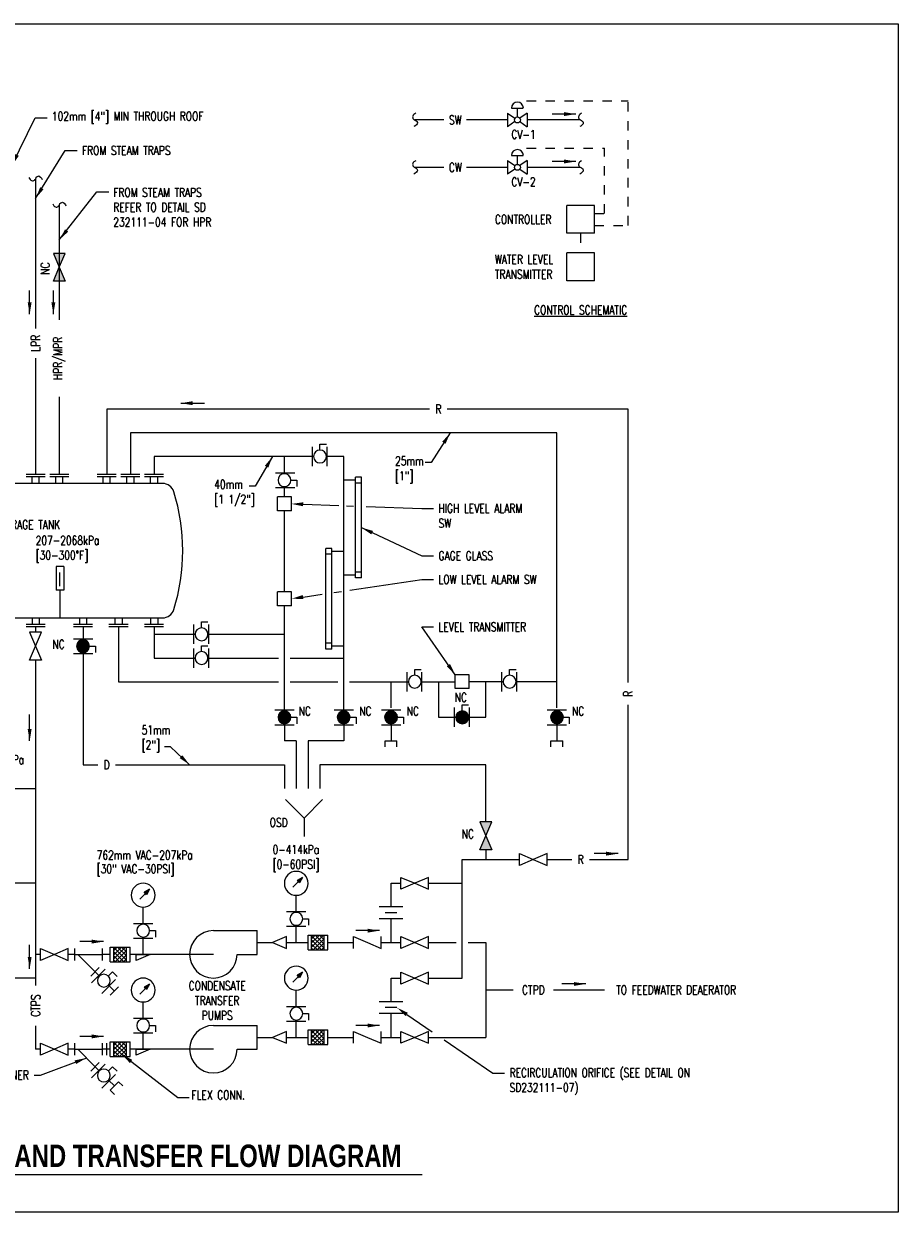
# Model space of a CAD drawing. Header units: feet. Extents: x -1.7 to 16.7, y 0.2 to 12.7.
# Tile 2 of 2: x 7.4 to 16.7, y 0.2 to 12.7. Entities that reach past the tile are written whole.
import ezdxf

# ---------------------------------------------------------------- set-up
doc = ezdxf.new("R2010")
doc.units = ezdxf.units.FT
doc.header["$LTSCALE"] = 0.5
doc.header["$MEASUREMENT"] = 0
doc.linetypes.add('HIDDEN2', pattern=[0.1875, 0.125, -0.0625])
doc.layers.add('G-ANNO-NPLT', color=7, linetype='CONTINUOUS', plot=False)
for name, color, linetype in [('M-DETL-HEVY', 5, 'CONTINUOUS'), ('M-DETL-MEDM', 4, 'CONTINUOUS'), ('M-DETL-TEXT', 2, 'CONTINUOUS'), ('M-DETL-THIN', 2, 'CONTINUOUS')]:
    doc.layers.add(name, color=color, linetype=linetype)
doc.styles.add('BOLD', font='bold.shx', dxfattribs={"width": 0.9})
doc.styles.add('ROMANS', font='romans.shx', dxfattribs={"width": 0.75})
doc.dimstyles.new('VA-Lead', dxfattribs={"dimtxt": 0.09375, "dimasz": 0.125, "dimexe": 0.125, "dimexo": 0.03125, "dimgap": 0.02, "dimtad": 1, "dimdec": 5, "dimzin": 0, "dimdsep": 46, "dimlunit": 4, "dimtxsty": 'ROMANS', "dimcen": 0.125, "dimclrd": 256, "dimclre": 256, "dimclrt": 256, "dimadec": 0, "dimazin": 0, "dimtfac": 1, "dimtdec": 5, "dimtofl": 0, "dimtmove": 0, "dimatfit": 3, "dimfxl": 1, "dimfrac": 2, "dimtolj": 1, "dimtzin": 0, "dimlwd": -1, "dimlwe": -1, "dimarcsym": 0})

msp = doc.modelspace()

# ---------------------------------------------------------------- hatches: boundary and pattern name
at = {"layer": 'M-DETL-MEDM', "linetype": 'ByBlock'}
h = msp.add_hatch(color=256, dxfattribs=at)
h.paths.add_polyline_path([(7.8, 10.17), (7.737, 10.024), (7.862, 10.024)])
h.paths.add_polyline_path([(7.737, 10.316), (7.8, 10.17), (7.862, 10.316)])
for points in [[(8.05, 6.242, 1), (8.05, 6.106, 1)], [(10.175, 5.492, 1), (10.175, 5.356, 1)], [(10.8, 5.492, 1), (10.8, 5.356, 1)], [(11.3, 5.492, 1), (11.3, 5.356, 1)], [(11.982, 5.424, 1), (12.118, 5.424, 1)], [(13.05, 5.492, 1), (13.05, 5.356, 1)]]:
    msp.add_hatch(color=256, dxfattribs=at).paths.add_polyline_path(points)
h = msp.add_hatch(color=256, dxfattribs=at)
h.paths.add_polyline_path([(12.3, 4.174), (12.237, 4.028), (12.362, 4.028)])
h.paths.add_polyline_path([(12.362, 4.32), (12.237, 4.32), (12.3, 4.174)])
at = {"layer": 'M-DETL-MEDM'}
h = msp.add_hatch(dxfattribs=at)
h.set_pattern_fill('NET', color=256, scale=0.25, angle=45, style=0)
h.set_pattern_definition([(45, (8.577118, -0.73986), (-0.02209709, 0.02209709), []), (135, (8.577118, -0.73986), (-0.02209709, -0.02209709), [])])
h.paths.add_polyline_path([(10.462, 2.972), (10.594, 2.972), (10.594, 3.127), (10.462, 3.127)])
h = msp.add_hatch(dxfattribs=at)
h.set_pattern_fill('NET', color=256, scale=0.25, angle=45, style=0)
h.set_pattern_definition([(45, (6.489844, -0.864984), (-0.02209709, 0.02209709), []), (135, (6.489844, -0.864984), (-0.02209709, -0.02209709), [])])
h.paths.add_polyline_path([(8.374, 2.846), (8.507, 2.846), (8.507, 3.001), (8.374, 3.001)])
h = msp.add_hatch(dxfattribs=at)
h.set_pattern_fill('NET', color=256, scale=0.25, angle=45, style=0)
h.set_pattern_definition([(45, (8.577118, -1.73986), (-0.02209709, 0.02209709), []), (135, (8.577118, -1.73986), (-0.02209709, -0.02209709), [])])
h.paths.add_polyline_path([(10.462, 1.972), (10.594, 1.972), (10.594, 2.127), (10.462, 2.127)])
h = msp.add_hatch(dxfattribs=at)
h.set_pattern_fill('NET', color=256, scale=0.25, angle=45, style=0)
h.set_pattern_definition([(45, (6.489844, -1.864984), (-0.02209709, 0.02209709), []), (135, (6.489844, -1.864984), (-0.02209709, -0.02209709), [])])
h.paths.add_polyline_path([(8.374, 1.846), (8.507, 1.846), (8.507, 2.001), (8.374, 2.001)])

# ---------------------------------------------------------------- linework, layer by layer
at = {"layer": 'G-ANNO-NPLT', "color": 6}
msp.add_lwpolyline([(-1.674, 12.737), (16.65, 12.737), (16.65, 0.205), (-1.674, 0.205)], close=True, dxfattribs=at)
at = {"layer": 'M-DETL-HEVY'}
for p, q in [((7.65, 7.984), (7.449, 7.984)), ((7.65, 7.96), (7.449, 7.96)), ((7.512, 7.89), (7.512, 7.96)), ((7.588, 7.89), (7.588, 7.96)), ((7.9, 7.984), (7.699, 7.984)), ((7.9, 7.96), (7.699, 7.96)), ((7.762, 7.89), (7.762, 7.96)), ((7.838, 7.89), (7.838, 7.96)), ((8.4, 7.984), (8.199, 7.984)), ((8.4, 7.96), (8.199, 7.96)), ((8.262, 7.89), (8.262, 7.96)), ((8.338, 7.89), (8.338, 7.96)), ((8.65, 7.984), (8.449, 7.984)), ((8.65, 7.96), (8.449, 7.96)), ((8.512, 7.89), (8.512, 7.96)), ((8.588, 7.89), (8.588, 7.96)), ((8.9, 7.984), (8.699, 7.984)), ((8.9, 7.96), (8.699, 7.96)), ((8.762, 7.89), (8.762, 7.96)), ((8.838, 7.89), (8.838, 7.96)), ((8.889, 7.89), (5.385, 7.89)), ((7.234, 6.472), (8.889, 6.472)), ((7.65, 6.402), (7.449, 6.402)), ((7.512, 6.472), (7.512, 6.402)), ((7.588, 6.472), (7.588, 6.402)), ((8.15, 6.402), (7.949, 6.402)), ((8.012, 6.472), (8.012, 6.402)), ((8.088, 6.472), (8.088, 6.402)), ((8.525, 6.402), (8.324, 6.402)), ((8.387, 6.472), (8.387, 6.402)), ((8.463, 6.472), (8.463, 6.402)), ((8.9, 6.402), (8.699, 6.402)), ((8.762, 6.472), (8.762, 6.402)), ((8.838, 6.472), (8.838, 6.402)), ((7.65, 6.378), (7.449, 6.378)), ((8.15, 6.378), (7.949, 6.378)), ((8.525, 6.378), (8.324, 6.378)), ((8.9, 6.378), (8.699, 6.378))]:
    msp.add_line(p, q, dxfattribs=at)
for centre, radius, start, end in [((8.889, 7.765), 0.125, 17.2809, 90), ((7.012, 7.181), 2.09, 342.7191, 17.2809), ((8.889, 6.597), 0.125, 270, 342.7191)]:
    msp.add_arc(centre, radius, start, end, dxfattribs=at)
at = {"layer": 'M-DETL-MEDM'}
for p, q in [((12.529, 11.796), (12.607, 11.741)), ((12.529, 11.796), (12.529, 11.65)), ((12.57, 11.848), (12.695, 11.848)), ((12.633, 11.754), (12.633, 11.848)), ((12.737, 11.796), (12.659, 11.741)), ((12.737, 11.796), (12.737, 11.65)), ((12.607, 11.705), (12.529, 11.65)), ((12.659, 11.705), (12.737, 11.65)), ((12.529, 11.296), (12.607, 11.241)), ((12.529, 11.296), (12.529, 11.15)), ((12.57, 11.348), (12.695, 11.348)), ((12.633, 11.254), (12.633, 11.348)), ((12.737, 11.296), (12.659, 11.241)), ((12.737, 11.296), (12.737, 11.15)), ((12.607, 11.205), (12.529, 11.15)), ((12.659, 11.205), (12.737, 11.15)), ((13.446, 10.82), (13.154, 10.82)), ((13.154, 10.528), (13.154, 10.82)), ((13.446, 10.528), (13.446, 10.82)), ((13.446, 10.528), (13.154, 10.528)), ((7.862, 10.316), (7.737, 10.316)), ((7.737, 10.316), (7.8, 10.17)), ((7.8, 10.17), (7.862, 10.316)), ((13.446, 10.32), (13.154, 10.32)), ((13.154, 10.028), (13.154, 10.32)), ((13.446, 10.028), (13.446, 10.32)), ((7.737, 10.024), (7.8, 10.17)), ((7.8, 10.17), (7.862, 10.024)), ((13.446, 10.028), (13.154, 10.028)), ((7.862, 10.024), (7.737, 10.024)), ((10.248, 7.747), (10.102, 7.747)), ((10.102, 7.601), (10.102, 7.747)), ((10.248, 7.601), (10.248, 7.747)), ((10.248, 7.601), (10.102, 7.601)), ((7.848, 7.013), (7.765, 7.013)), ((7.765, 7.013), (7.765, 6.763)), ((7.806, 6.805), (7.806, 6.951)), ((7.848, 7.013), (7.848, 6.763)), ((7.848, 6.763), (7.765, 6.763)), ((10.248, 6.747), (10.102, 6.747)), ((10.102, 6.601), (10.102, 6.747)), ((10.248, 6.601), (10.248, 6.747)), ((10.248, 6.601), (10.102, 6.601)), ((7.612, 6.32), (7.487, 6.32)), ((7.487, 6.32), (7.55, 6.174)), ((7.55, 6.174), (7.612, 6.32)), ((7.487, 6.028), (7.55, 6.174)), ((7.55, 6.174), (7.612, 6.028)), ((7.612, 6.028), (7.487, 6.028)), ((12.123, 5.872), (11.977, 5.872)), ((11.977, 5.726), (11.977, 5.872)), ((12.123, 5.726), (12.123, 5.872)), ((12.123, 5.726), (11.977, 5.726)), ((11.237, 5.174), (11.362, 5.174)), ((11.237, 5.111), (11.237, 5.174)), ((11.362, 5.111), (11.362, 5.174)), ((12.987, 5.174), (13.112, 5.174)), ((12.987, 5.111), (12.987, 5.174)), ((13.112, 5.111), (13.112, 5.174)), ((10.382, 4.361), (10.186, 4.557)), ((10.382, 4.361), (10.577, 4.557)), ((10.382, 4.361), (10.382, 4.166)), ((12.362, 4.32), (12.237, 4.32)), ((12.237, 4.32), (12.3, 4.174)), ((12.3, 4.174), (12.362, 4.32)), ((12.237, 4.028), (12.3, 4.174)), ((12.3, 4.174), (12.362, 4.028)), ((12.362, 4.028), (12.237, 4.028)), ((12.654, 3.861), (12.654, 3.986)), ((12.654, 3.986), (12.8, 3.924)), ((12.8, 3.924), (12.654, 3.861)), ((12.946, 3.986), (12.8, 3.924)), ((12.8, 3.924), (12.946, 3.861)), ((12.946, 3.861), (12.946, 3.986)), ((11.404, 3.611), (11.404, 3.736)), ((11.404, 3.736), (11.55, 3.674)), ((11.55, 3.674), (11.404, 3.611)), ((11.696, 3.736), (11.55, 3.674)), ((11.55, 3.674), (11.696, 3.611)), ((11.696, 3.611), (11.696, 3.736)), ((11.425, 3.424), (11.175, 3.424)), ((11.425, 3.299), (11.175, 3.299)), ((11.362, 3.362), (11.237, 3.362)), ((9.425, 3.174), (9.886, 3.174)), ((9.886, 2.924), (9.886, 3.174)), ((10.196, 3.112), (10.05, 3.049)), ((10.05, 3.049), (10.196, 2.987)), ((10.196, 2.987), (10.196, 3.112)), ((10.425, 2.972), (10.425, 3.127)), ((10.425, 3.127), (10.633, 3.127)), ((10.462, 2.972), (10.462, 3.127)), ((10.594, 2.972), (10.594, 3.127)), ((10.633, 2.972), (10.633, 3.127)), ((10.904, 2.987), (10.904, 3.112)), ((10.904, 3.112), (11.05, 3.049)), ((11.05, 3.049), (11.196, 2.987)), ((11.196, 2.987), (11.196, 3.112)), ((11.404, 2.987), (11.404, 3.112)), ((11.404, 3.112), (11.55, 3.049)), ((11.55, 3.049), (11.404, 2.987)), ((11.696, 3.112), (11.55, 3.049)), ((11.55, 3.049), (11.696, 2.987)), ((11.696, 2.987), (11.696, 3.112)), ((7.602, 2.861), (7.602, 2.986)), ((7.602, 2.986), (7.748, 2.924)), ((7.748, 2.924), (7.602, 2.861)), ((7.894, 2.986), (7.748, 2.924)), ((7.748, 2.924), (7.894, 2.861)), ((7.894, 2.861), (7.894, 2.986)), ((7.962, 2.861), (7.962, 2.986)), ((8.254, 2.861), (8.254, 2.986)), ((8.337, 2.846), (8.337, 3.001)), ((8.337, 3.001), (8.546, 3.001)), ((8.374, 2.846), (8.374, 3.001)), ((8.507, 2.846), (8.507, 3.001)), ((8.546, 2.846), (8.546, 3.001)), ((8.612, 2.861), (8.612, 2.924)), ((8.758, 2.924), (8.612, 2.861)), ((9.675, 2.924), (9.886, 2.924)), ((10.425, 2.972), (10.633, 2.972)), ((8.337, 2.846), (8.546, 2.846)), ((11.404, 2.611), (11.404, 2.736)), ((11.404, 2.736), (11.55, 2.674)), ((11.55, 2.674), (11.404, 2.611)), ((11.696, 2.736), (11.55, 2.674)), ((11.55, 2.674), (11.696, 2.611)), ((11.696, 2.611), (11.696, 2.736)), ((8.425, 2.581), (8.337, 2.493)), ((11.425, 2.424), (11.175, 2.424)), ((11.425, 2.299), (11.175, 2.299)), ((11.362, 2.362), (11.237, 2.362)), ((9.425, 2.174), (9.886, 2.174)), ((9.886, 1.924), (9.886, 2.174)), ((10.196, 2.112), (10.05, 2.049)), ((10.05, 2.049), (10.196, 1.987)), ((10.196, 1.987), (10.196, 2.112)), ((10.425, 1.972), (10.425, 2.127)), ((10.425, 2.127), (10.633, 2.127)), ((10.462, 1.972), (10.462, 2.127)), ((10.594, 1.972), (10.594, 2.127)), ((10.633, 1.972), (10.633, 2.127)), ((10.904, 1.987), (10.904, 2.112)), ((10.904, 2.112), (11.05, 2.049)), ((11.05, 2.049), (11.196, 1.987)), ((11.196, 1.987), (11.196, 2.112)), ((11.404, 1.987), (11.404, 2.112)), ((11.404, 2.112), (11.55, 2.049)), ((11.55, 2.049), (11.404, 1.987)), ((11.696, 2.112), (11.55, 2.049)), ((11.55, 2.049), (11.696, 1.987)), ((11.696, 1.987), (11.696, 2.112)), ((7.602, 1.861), (7.602, 1.986)), ((7.602, 1.986), (7.748, 1.924)), ((7.748, 1.924), (7.602, 1.861)), ((7.894, 1.986), (7.748, 1.924)), ((7.748, 1.924), (7.894, 1.861)), ((7.894, 1.861), (7.894, 1.986)), ((7.962, 1.861), (7.962, 1.986)), ((8.254, 1.861), (8.254, 1.986)), ((8.3, 1.861), (8.3, 1.986)), ((8.337, 1.846), (8.337, 2.001)), ((8.337, 2.001), (8.546, 2.001)), ((8.374, 1.846), (8.374, 2.001)), ((8.507, 1.846), (8.507, 2.001)), ((8.546, 1.846), (8.546, 2.001)), ((8.612, 1.861), (8.612, 1.924)), ((8.758, 1.924), (8.612, 1.861)), ((9.675, 1.924), (9.886, 1.924)), ((10.425, 1.972), (10.633, 1.972)), ((8.337, 1.846), (8.546, 1.846)), ((8.425, 1.58), (8.337, 1.492)), ((8.425, 1.58), (8.469, 1.536)), ((8.337, 1.492), (8.381, 1.448))]:
    msp.add_line(p, q, dxfattribs=at)
at = {"layer": 'M-DETL-MEDM', "linetype": 'ByBlock'}
for p, q in [((10.47, 8.072), (10.47, 8.276)), ((10.55, 8.242), (10.55, 8.304)), ((10.55, 8.304), (10.618, 8.304)), ((10.626, 8.072), (10.626, 8.276)), ((10.08, 8.003), (10.285, 8.003)), ((10.243, 7.924), (10.305, 7.924)), ((10.305, 7.924), (10.305, 7.856)), ((10.987, 7.955), (10.925, 7.955)), ((10.925, 6.893), (10.925, 7.955)), ((10.987, 6.893), (10.987, 7.955)), ((10.08, 7.846), (10.285, 7.846)), ((10.987, 7.893), (10.925, 7.893)), ((10.612, 6.143), (10.612, 7.205)), ((10.675, 7.205), (10.612, 7.205)), ((10.675, 6.143), (10.675, 7.205)), ((10.675, 7.143), (10.612, 7.143)), ((10.987, 6.955), (10.925, 6.955)), ((10.987, 6.893), (10.925, 6.893)), ((9.22, 6.197), (9.22, 6.401)), ((9.3, 6.367), (9.3, 6.429)), ((9.3, 6.429), (9.368, 6.429)), ((9.376, 6.197), (9.376, 6.401)), ((7.948, 6.251), (8.152, 6.251)), ((8.118, 6.174), (8.18, 6.174)), ((8.18, 6.174), (8.18, 6.106)), ((9.22, 5.947), (9.22, 6.151)), ((9.3, 6.117), (9.3, 6.179)), ((9.3, 6.179), (9.368, 6.179)), ((9.376, 5.947), (9.376, 6.151)), ((10.675, 6.205), (10.612, 6.205)), ((10.675, 6.143), (10.612, 6.143)), ((7.948, 6.095), (8.152, 6.095)), ((11.47, 5.697), (11.47, 5.901)), ((11.55, 5.867), (11.55, 5.929)), ((11.55, 5.929), (11.618, 5.929)), ((11.626, 5.697), (11.626, 5.901)), ((12.47, 5.697), (12.47, 5.901)), ((12.55, 5.867), (12.55, 5.929)), ((12.55, 5.929), (12.618, 5.929)), ((12.626, 5.697), (12.626, 5.901)), ((11.97, 5.322), (11.97, 5.526)), ((12.05, 5.492), (12.05, 5.554)), ((12.05, 5.554), (12.118, 5.554)), ((12.126, 5.322), (12.126, 5.526)), ((10.073, 5.501), (10.277, 5.501)), ((10.243, 5.424), (10.305, 5.424)), ((10.305, 5.424), (10.305, 5.356)), ((10.698, 5.501), (10.902, 5.501)), ((10.868, 5.424), (10.93, 5.424)), ((10.93, 5.424), (10.93, 5.356)), ((11.198, 5.501), (11.402, 5.501)), ((11.368, 5.424), (11.43, 5.424)), ((11.43, 5.424), (11.43, 5.356)), ((12.948, 5.501), (13.152, 5.501)), ((13.118, 5.424), (13.18, 5.424)), ((13.18, 5.424), (13.18, 5.356)), ((10.073, 5.345), (10.277, 5.345)), ((10.698, 5.345), (10.902, 5.345)), ((11.198, 5.345), (11.402, 5.345)), ((12.948, 5.345), (13.152, 5.345)), ((10.198, 3.376), (10.402, 3.376)), ((10.368, 3.299), (10.43, 3.299)), ((10.43, 3.299), (10.43, 3.231)), ((8.583, 3.251), (8.787, 3.251)), ((8.753, 3.174), (8.816, 3.174)), ((8.816, 3.174), (8.816, 3.106)), ((10.198, 3.22), (10.402, 3.22)), ((8.583, 3.095), (8.787, 3.095)), ((7.962, 2.924), (8.254, 2.924)), ((7.994, 2.924), (8.178, 2.74)), ((8.612, 2.924), (8.758, 2.924)), ((8.134, 2.695), (8.222, 2.784)), ((8.282, 2.768), (8.138, 2.624)), ((8.393, 2.658), (8.249, 2.513)), ((8.318, 2.696), (8.362, 2.74)), ((8.362, 2.74), (8.41, 2.692)), ((10.198, 2.376), (10.402, 2.376)), ((10.368, 2.299), (10.43, 2.299)), ((10.43, 2.299), (10.43, 2.231)), ((8.583, 2.251), (8.787, 2.251)), ((8.753, 2.174), (8.816, 2.174)), ((8.816, 2.174), (8.816, 2.106)), ((10.198, 2.22), (10.402, 2.22)), ((8.583, 2.095), (8.787, 2.095)), ((7.962, 1.923), (8.254, 1.923)), ((7.994, 1.923), (8.178, 1.739)), ((8.612, 1.924), (8.758, 1.924)), ((8.134, 1.694), (8.222, 1.783)), ((8.282, 1.767), (8.138, 1.623)), ((8.393, 1.657), (8.249, 1.512)), ((8.318, 1.695), (8.362, 1.739)), ((8.362, 1.739), (8.41, 1.691))]:
    msp.add_line(p, q, dxfattribs=at)
at = {"layer": 'M-DETL-MEDM'}
for centre in [(12.633, 11.723), (12.633, 11.223)]:
    msp.add_circle(centre, 0.0312, dxfattribs=at)
for centre, radius, start, end in [((12.633, 11.848), 0.0625, 0, 180), ((12.633, 11.348), 0.0625, 0, 180), ((9.425, 2.924), 0.25, 90, 0), ((9.425, 1.924), 0.25, 90, 0)]:
    msp.add_arc(centre, radius, start, end, dxfattribs=at)
at = {"layer": 'M-DETL-MEDM', "linetype": 'ByBlock'}
for centre, radius, start, end in [((10.55, 8.174), 0.0679, 0, 180), ((10.55, 8.174), 0.0679, 180, 0), ((10.175, 7.924), 0.0679, 90, 270), ((10.175, 7.924), 0.0679, 270, 90), ((9.3, 6.299), 0.0679, 0, 180), ((9.3, 6.299), 0.0679, 180, 0), ((8.05, 6.174), 0.0679, 90, 270), ((8.05, 6.174), 0.0679, 270, 90), ((9.3, 6.049), 0.0679, 0, 180), ((9.3, 6.049), 0.0679, 180, 0), ((11.55, 5.799), 0.0679, 0, 180), ((11.55, 5.799), 0.0679, 180, 0), ((12.55, 5.799), 0.0679, 0, 180), ((12.55, 5.799), 0.0679, 180, 0), ((10.175, 5.424), 0.0679, 90, 270), ((10.175, 5.424), 0.0679, 270, 90), ((10.8, 5.424), 0.0679, 90, 270), ((10.8, 5.424), 0.0679, 270, 90), ((11.3, 5.424), 0.0679, 90, 270), ((11.3, 5.424), 0.0679, 270, 90), ((12.05, 5.424), 0.0679, 0, 180), ((12.05, 5.424), 0.0679, 180, 0), ((13.05, 5.424), 0.0679, 90, 270), ((13.05, 5.424), 0.0679, 270, 90), ((10.3, 3.673), 0.126, 0, 180), ((8.685, 3.548), 0.126, 0, 180), ((10.3, 3.673), 0.126, 180, 0), ((10.174, 3.673), 0, 0, 0), ((8.685, 3.548), 0.126, 180, 0), ((8.559, 3.548), 0, 0, 0), ((10.3, 3.299), 0.0679, 90, 270), ((10.3, 3.299), 0.0679, 270, 90), ((8.685, 3.174), 0.0679, 90, 270), ((8.685, 3.174), 0.0679, 270, 90), ((10.3, 2.673), 0.126, 0, 180), ((8.27, 2.647), 0.0679, 135, 315), ((8.27, 2.647), 0.0679, 315, 135), ((8.685, 2.548), 0.126, 0, 180), ((10.3, 2.673), 0.126, 180, 0), ((10.174, 2.673), 0, 0, 0), ((8.685, 2.548), 0.126, 180, 0), ((8.559, 2.548), 0, 0, 0), ((10.3, 2.299), 0.0679, 90, 270), ((10.3, 2.299), 0.0679, 270, 90), ((8.685, 2.174), 0.0679, 90, 270), ((8.685, 2.174), 0.0679, 270, 90), ((8.27, 1.647), 0.0679, 135, 315), ((8.27, 1.647), 0.0679, 315, 135)]:
    msp.add_arc(centre, radius, start, end, dxfattribs=at)
at = {"layer": 'M-DETL-TEXT'}
msp.add_line((3.973, 0.604), (11.629, 0.604), dxfattribs=at)
at = {"layer": 'M-DETL-TEXT', "linetype": 'ByBlock'}
for points in [[(10.373, 7.67), (10.748, 7.657)], [(10.829, 7.654), (10.904, 7.652)], [(11.038, 7.647), (11.623, 7.627), (11.748, 7.627)], [(10.866, 6.765), (11.623, 6.877), (11.748, 6.877)], [(10.371, 6.692), (10.574, 6.722)], [(10.696, 6.74), (10.778, 6.752)], [(11.465, 2.291), (11.733, 2.108)], [(11.859, 2.022), (12.373, 1.671), (12.498, 1.671)]]:
    msp.add_lwpolyline(points, dxfattribs=at)
for points in [[(10.372, 7.649), (10.248, 7.674), (10.373, 7.691)], [(10.374, 6.672), (10.248, 6.674), (10.368, 6.713)], [(11.454, 2.274), (11.362, 2.362), (11.477, 2.308)]]:
    msp.add_solid(points, dxfattribs=at)
at = {"layer": 'M-DETL-THIN', "linetype": 'HIDDEN2'}
for p, q in [((12.729, 11.924), (13.8, 11.924)), ((13.8, 10.611), (13.8, 11.924)), ((12.729, 11.424), (13.55, 11.424)), ((13.55, 10.736), (13.55, 11.424)), ((13.446, 10.736), (13.55, 10.736)), ((13.3, 10.528), (13.3, 10.32)), ((13.446, 10.611), (13.8, 10.611))]:
    msp.add_line(p, q, dxfattribs=at)
at = {"layer": 'M-DETL-THIN'}
for p, q in [((11.858, 11.723), (11.55, 11.723)), ((12.529, 11.723), (12.095, 11.723)), ((13.3, 11.723), (12.737, 11.723)), ((11.858, 11.223), (11.55, 11.223)), ((12.529, 11.223), (12.095, 11.223)), ((13.3, 11.223), (12.737, 11.223)), ((7.55, 11.104), (7.55, 9.525)), ((7.8, 10.827), (7.8, 9.615)), ((7.55, 9.212), (7.55, 7.984)), ((7.8, 8.803), (7.8, 7.984)), ((8.3, 8.674), (8.3, 7.984)), ((11.706, 8.674), (8.3, 8.674)), ((13.8, 8.674), (11.893, 8.674)), ((13.05, 8.424), (8.55, 8.424)), ((8.55, 8.424), (8.55, 7.984)), ((8.8, 8.174), (8.8, 7.984)), ((10.482, 8.174), (8.8, 8.174)), ((10.8, 8.174), (10.618, 8.174)), ((7.806, 6.764), (7.806, 6.472)), ((7.55, 6.378), (7.55, 6.32)), ((8.05, 6.378), (8.05, 6.242)), ((8.425, 6.378), (8.425, 5.799)), ((8.8, 6.378), (8.8, 6.049)), ((7.55, 6.028), (7.55, 2.597)), ((12.482, 5.799), (12.123, 5.799)), ((13.05, 5.799), (12.618, 5.799)), ((7.258, 4.674), (7.55, 4.674)), ((7.55, 3.674), (3.8, 3.674)), ((10.3, 3.049), (10.3, 3.231)), ((8.685, 2.924), (8.685, 3.106)), ((9.886, 3.049), (10.05, 3.049)), ((10.196, 3.049), (10.425, 3.049)), ((10.633, 3.049), (10.904, 3.049)), ((11.196, 3.049), (11.404, 3.049)), ((11.696, 3.049), (11.987, 3.049)), ((12.112, 3.049), (12.3, 3.049)), ((12.3, 3.049), (12.3, 2.049)), ((7.602, 2.924), (7.55, 2.924)), ((7.962, 2.924), (7.894, 2.924)), ((8.337, 2.924), (8.254, 2.924)), ((8.862, 2.924), (8.546, 2.924)), ((9.425, 2.924), (8.862, 2.924)), ((7.55, 2.674), (6.618, 2.674)), ((8.381, 2.537), (8.318, 2.599)), ((7.55, 2.171), (7.55, 1.924)), ((10.3, 2.049), (10.3, 2.231)), ((8.685, 1.924), (8.685, 2.106)), ((9.886, 2.049), (10.05, 2.049)), ((10.196, 2.049), (10.425, 2.049)), ((10.633, 2.049), (10.904, 2.049)), ((11.196, 2.049), (11.404, 2.049)), ((11.696, 2.049), (12.3, 2.049)), ((7.602, 1.924), (7.55, 1.924)), ((7.962, 1.924), (7.894, 1.924)), ((8.337, 1.924), (8.254, 1.923)), ((8.862, 1.924), (8.546, 1.924)), ((9.425, 1.924), (8.862, 1.924)), ((8.381, 1.536), (8.318, 1.598))]:
    msp.add_line(p, q, dxfattribs=at)
at = {"layer": 'M-DETL-THIN', "linetype": 'ByBlock'}
for p, q in [((13.8, 5.792), (13.8, 8.674)), ((13.05, 5.522), (13.05, 8.424)), ((10.175, 7.992), (10.175, 8.174)), ((10.8, 5.492), (10.8, 8.174)), ((10.925, 7.924), (10.8, 7.924)), ((10.175, 7.747), (10.175, 7.856)), ((10.175, 6.747), (10.175, 7.601)), ((10.8, 7.174), (10.675, 7.174)), ((10.925, 6.924), (10.8, 6.924)), ((10.175, 5.492), (10.175, 6.601)), ((8.8, 6.299), (9.232, 6.299)), ((9.368, 6.299), (10.175, 6.299)), ((10.8, 6.174), (10.675, 6.174)), ((8.05, 6.106), (8.05, 4.924)), ((8.8, 6.049), (9.232, 6.049)), ((9.368, 6.049), (10.112, 6.049)), ((10.237, 6.049), (10.8, 6.049)), ((8.425, 5.799), (10.112, 5.799)), ((10.237, 5.799), (10.737, 5.799)), ((10.862, 5.799), (11.482, 5.799)), ((11.3, 5.522), (11.3, 5.799)), ((11.618, 5.799), (11.977, 5.799)), ((11.8, 5.799), (11.8, 5.424)), ((12.3, 5.424), (12.3, 5.799)), ((13.8, 3.924), (13.8, 5.556)), ((11.8, 5.424), (11.982, 5.424)), ((12.118, 5.424), (12.3, 5.424)), ((10.175, 5.356), (10.175, 5.174)), ((10.8, 5.356), (10.8, 5.174)), ((11.3, 5.356), (11.3, 5.174)), ((13.05, 5.356), (13.05, 5.174)), ((10.3, 5.174), (10.175, 5.174)), ((10.3, 5.174), (10.3, 4.674)), ((10.425, 5.174), (10.425, 4.674)), ((10.8, 5.174), (10.425, 5.174)), ((8.05, 4.924), (8.206, 4.924)), ((8.393, 4.924), (10.175, 4.924)), ((10.175, 4.924), (10.175, 4.674)), ((10.55, 4.924), (10.55, 4.674)), ((12.3, 4.924), (10.55, 4.924)), ((12.3, 4.32), (12.3, 4.924)), ((12.3, 4.028), (12.3, 3.924)), ((12.05, 2.674), (12.05, 3.924)), ((12.05, 3.924), (12.654, 3.924)), ((12.946, 3.924), (13.206, 3.924)), ((13.393, 3.924), (13.8, 3.924)), ((10.367, 3.736), (10.262, 3.631)), ((10.367, 3.736), (10.308, 3.704)), ((10.335, 3.678), (10.308, 3.704)), ((10.347, 3.716), (10.314, 3.698)), ((10.347, 3.716), (10.329, 3.683)), ((10.367, 3.736), (10.335, 3.678)), ((11.3, 3.424), (11.3, 3.674)), ((11.3, 3.674), (11.404, 3.674)), ((11.696, 3.674), (12.05, 3.674)), ((8.753, 3.611), (8.648, 3.506)), ((8.753, 3.611), (8.694, 3.579)), ((8.72, 3.552), (8.694, 3.579)), ((8.733, 3.591), (8.7, 3.573)), ((8.733, 3.591), (8.715, 3.558)), ((8.753, 3.611), (8.72, 3.552)), ((10.3, 3.367), (10.3, 3.547)), ((8.685, 3.242), (8.685, 3.422)), ((11.3, 3.049), (11.3, 3.299)), ((8.178, 2.74), (8.222, 2.696)), ((10.367, 2.736), (10.262, 2.631)), ((10.367, 2.736), (10.308, 2.704)), ((10.335, 2.678), (10.308, 2.704)), ((10.347, 2.716), (10.314, 2.698)), ((10.347, 2.716), (10.329, 2.683)), ((10.367, 2.736), (10.335, 2.678)), ((11.3, 2.674), (11.404, 2.674)), ((11.3, 2.424), (11.3, 2.674)), ((11.696, 2.674), (12.05, 2.674)), ((8.753, 2.611), (8.648, 2.506)), ((8.753, 2.611), (8.694, 2.579)), ((8.72, 2.552), (8.694, 2.579)), ((8.733, 2.591), (8.7, 2.573)), ((8.733, 2.591), (8.715, 2.558)), ((8.753, 2.611), (8.72, 2.552)), ((10.3, 2.367), (10.3, 2.547)), ((12.3, 2.549), (12.587, 2.549)), ((13.013, 2.549), (13.55, 2.549)), ((8.685, 2.242), (8.685, 2.422)), ((11.3, 2.049), (11.3, 2.299)), ((8.178, 1.739), (8.222, 1.695))]:
    msp.add_line(p, q, dxfattribs=at)
at = {"layer": 'M-DETL-THIN'}
for points in [[(11.56, 11.793), (11.541, 11.78), (11.534, 11.773), (11.53, 11.764), (11.527, 11.755), (11.528, 11.75), (11.531, 11.74), (11.534, 11.736), (11.539, 11.729), (11.546, 11.724), (11.559, 11.718), (11.564, 11.715), (11.572, 11.707), (11.577, 11.695), (11.577, 11.689), (11.576, 11.683), (11.567, 11.671), (11.551, 11.659), (11.541, 11.653)], [(13.31, 11.793), (13.291, 11.78), (13.284, 11.773), (13.28, 11.764), (13.277, 11.755), (13.278, 11.75), (13.281, 11.74), (13.284, 11.736), (13.289, 11.729), (13.296, 11.724), (13.309, 11.718), (13.314, 11.715), (13.322, 11.707), (13.327, 11.695), (13.327, 11.689), (13.326, 11.683), (13.317, 11.671), (13.301, 11.659), (13.291, 11.653)], [(11.56, 11.293), (11.541, 11.28), (11.534, 11.273), (11.53, 11.264), (11.527, 11.255), (11.528, 11.25), (11.531, 11.24), (11.534, 11.236), (11.539, 11.229), (11.546, 11.224), (11.559, 11.218), (11.564, 11.215), (11.572, 11.207), (11.577, 11.195), (11.577, 11.189), (11.576, 11.183), (11.567, 11.171), (11.551, 11.159), (11.541, 11.153)], [(13.31, 11.293), (13.291, 11.28), (13.284, 11.273), (13.28, 11.264), (13.277, 11.255), (13.278, 11.25), (13.281, 11.24), (13.284, 11.236), (13.289, 11.229), (13.296, 11.224), (13.309, 11.218), (13.314, 11.215), (13.322, 11.207), (13.327, 11.195), (13.327, 11.189), (13.326, 11.183), (13.317, 11.171), (13.301, 11.159), (13.291, 11.153)], [(7.48, 11.115), (7.493, 11.095), (7.499, 11.089), (7.508, 11.084), (7.518, 11.082), (7.523, 11.082), (7.532, 11.086), (7.537, 11.088), (7.543, 11.094), (7.548, 11.1), (7.554, 11.114), (7.557, 11.119), (7.565, 11.126), (7.577, 11.131), (7.583, 11.132), (7.589, 11.13), (7.601, 11.121), (7.614, 11.106), (7.619, 11.096)], [(7.73, 10.837), (7.743, 10.818), (7.749, 10.812), (7.758, 10.807), (7.768, 10.805), (7.773, 10.805), (7.782, 10.808), (7.787, 10.811), (7.793, 10.817), (7.798, 10.823), (7.804, 10.837), (7.807, 10.842), (7.815, 10.849), (7.827, 10.854), (7.833, 10.855), (7.839, 10.853), (7.851, 10.844), (7.864, 10.829), (7.869, 10.818)]]:
    msp.add_lwpolyline(points, dxfattribs=at)

# ---------------------------------------------------------------- texts
at = {"layer": 'M-DETL-TEXT', "style": 'BOLD', "width": 0.8}
msp.add_text('CONDENSATE STORAGE AND TRANSFER FLOW DIAGRAM', height=0.23622, dxfattribs=at).set_placement((4.166, 0.682))
at = {"layer": 'M-DETL-TEXT', "linetype": 'ByBlock', "style": 'ROMANS'}
for s, insert, char_height, width, attachment_point in [('102mm [4"] MIN THROUGH ROOF', (7.721, 11.747), 0.09375, 2.30409, 4), ('SW', (11.977, 11.723), 0.0938, 0.17411, 5), ('CV-1', (12.697, 11.57), 0.0938, 0.125, 5), ('FROM STEAM TRAPS', (8.039, 11.401), 0.09375, 1.43465, 4), ('CW', (11.977, 11.223), 0.0938, 0.17411, 5), ('CV-2', (12.697, 11.07), 0.0938, 0.125, 5), ('FROM STEAM TRAPS\\PREFER TO DETAIL SD 232111-04 FOR HPR', (8.369, 10.802), 0.09375, 1.43465, 4), ('CONTROLLER', (12.395, 10.674), 0.0938, 0.85075, 4), ('WATER LEVEL TRANSMITTER', (12.395, 10.174), 0.09375, 0.97902, 4), ('{\\LCONTROL SCHEMATIC}', (13.3, 9.766), 0.09375, 1.65968, 2), ('R', (11.8, 8.674), 0.0938, 0.125, 5), ('25mm\\P[1"]', (11.342, 8.174), 0.0938, 1.09334, 1), ('40mm\\P[1 1/2"]', (9.434, 7.927), 0.0938, 1.09334, 1), ('HIGH LEVEL ALARM SW', (11.8, 7.674), 0.09375, 1, 1), ('CONDENSATE STORAGE TANK', (7.137, 7.456), 0.09375, 2.08418, 5), ('207-2068kPa\\P[30-300°F]', (7.55, 7.196), 0.09375, 2, 4), ('GAGE GLASS', (11.8, 7.174), 0.0938, 1, 1), ('LOW LEVEL ALARM SW', (11.8, 6.924), 0.09375, 1, 1), ('LEVEL TRANSMITTER', (11.8, 6.424), 0.09375, 1, 1), ('NC', (7.727, 6.194), 0.0938, 0.85075, 4), ('NC', (11.971, 5.634), 0.0938, 0.85075, 4), ('NC', (10.324, 5.489), 0.0938, 0.85075, 4), ('NC', (10.964, 5.489), 0.0938, 0.85075, 4), ('NC', (11.464, 5.489), 0.0938, 0.85075, 4), ('NC', (13.208, 5.489), 0.0938, 0.85075, 4), ('51mm\\P[2"]', (8.668, 5.337), 0.0938, 1.09334, 1), ('207-2068kPa\\P[30-300°F]', (6.755, 4.884), 0.09375, 2, 4), ('D', (8.3, 4.924), 0.0938, 0.125, 5), ('OSD', (10.019, 4.315), 0.0938, 0.85075, 4), ('NC', (12.045, 4.194), 0.0938, 0.85075, 4), ('762mm VAC-207kPa', (8.194, 3.971), 0.09375, 2, 4), ('0-414kPa\\P[0-60PSI]', (10.05, 3.936), 0.0938, 2, 4), ('R', (13.3, 3.924), 0.0938, 0.125, 5), ('[30" VAC-30PSI]', (8.194, 3.81), 0.09375, 2, 4), ('CONDENSATE TRANSFER PUMPS', (9.465, 2.64), 0.09375, 0.6747, 2), ('TO FEEDWATER DEAERATOR', (13.675, 2.549), 0.09375, 1.43212, 4), ('CTPD', (12.8, 2.549), 0.0938, 0.36376, 5), ('STRAINER', (7.041, 1.699), 0.0938, 1.43212, 1), ('RECIRCULATION ORIFICE (SEE DETAIL ON SD232111-07)', (12.55, 1.723), 0.09375, 2.14415, 1), ('FLEX CONN.', (9.194, 1.489), 0.0938, 1.43212, 1)]:
    msp.add_mtext(s, dxfattribs=dict(at, insert=insert, char_height=char_height, width=width, attachment_point=attachment_point))
at = {"layer": 'M-DETL-TEXT', "linetype": 'ByBlock', "char_height": 0.0938, "rotation": 90, "style": 'ROMANS'}
for s, insert, width, attachment_point in [('NC', (7.651, 10.091), 0.85075, 4), ('LPR', (7.55, 9.369), 0.25, 5), ('HPR/MPR', (7.8, 9.209), 0.75, 5), ('R', (13.8, 5.674), 0.17411, 5), ('CTPS', (7.55, 2.384), 0.36376, 5)]:
    msp.add_mtext(s, dxfattribs=dict(at, insert=insert, width=width, attachment_point=attachment_point))

# ---------------------------------------------------------------- leaders
at = {"layer": 'M-DETL-TEXT', "linetype": 'ByBlock'}
for points in [[(7.3, 11.242), (7.545, 11.747), (7.67, 11.747)], [(7.55, 10.896), (7.862, 11.401), (7.987, 11.401)], [(7.8, 10.459), (8.197, 10.964), (8.322, 10.964)], [(11.925, 8.424), (11.722, 8.111), (11.66, 8.111)], [(10.05, 8.174), (9.865, 7.861), (9.802, 7.861)], [(10.987, 7.424), (11.623, 7.127), (11.748, 7.127)], [(11.977, 5.872), (11.623, 6.377), (11.748, 6.377)], [(9.175, 4.924), (8.972, 5.111), (8.91, 5.111)], [(8.086, 1.831), (7.597, 1.646), (7.535, 1.646)], [(8.458, 1.871), (9.049, 1.416), (9.169, 1.416)]]:
    msp.add_leader(points, dimstyle='VA-Lead', dxfattribs=at)
at = {"layer": 'M-DETL-THIN', "linetype": 'ByBlock'}
for points in [[(13.25, 11.785), (13, 11.785)], [(13.25, 11.285), (13, 11.285)], [(7.487, 9.674), (7.487, 9.924)], [(7.737, 9.674), (7.737, 9.924)], [(9.081, 8.736), (9.331, 8.736)], [(7.487, 5.174), (7.487, 5.455)], [(13.694, 3.986), (13.444, 3.986)], [(11.178, 3.174), (10.928, 3.174)], [(7.487, 2.773), (7.487, 3.023)], [(8.267, 3.059), (8.017, 3.059)], [(13.353, 2.612), (13.103, 2.612)], [(11.178, 2.174), (10.928, 2.174)], [(8.267, 2.059), (8.017, 2.059)]]:
    msp.add_leader(points, dimstyle='VA-Lead', override={"dimgap": 0.02, "dimtad": 0}, dxfattribs=at)

doc.saveas('drawing.dxf')
